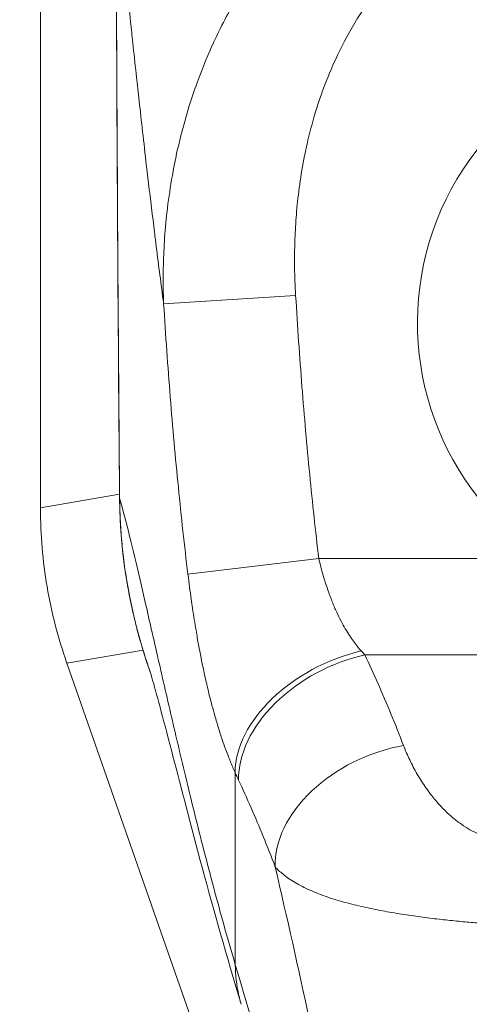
# Model space of a CAD drawing. Header units: inches. Extents: x 1 to 177, y 1 to 112.
# Tile 34 of 70: x 61.571 to 62.237, y 60.04 to 61.499. Entities that reach past the tile are written whole.
import ezdxf

# ---------------------------------------------------------------- set-up
doc = ezdxf.new("R2010")
doc.units = ezdxf.units.IN
doc.header["$LTSCALE"] = 10.666667
doc.header["$MEASUREMENT"] = 0
for name, color, linetype, lineweight in [('Dimension (ANSI)', 7, 'Continuous', 13), ('Visible (ANSI)', 7, 'Continuous', 13), ('Visible Narrow (ANSI)', 7, 'Continuous', 18)]:
    doc.layers.add(name, color=color, linetype=linetype, lineweight=lineweight)
doc.styles.add('Note Text (ANSI)', font='RomanS.shx')
doc.dimstyles.new('Default (ANSI)', dxfattribs={"dimscale": 10.666667, "dimtxt": 0.12, "dimasz": 0.098425, "dimexe": 0.125, "dimexo": 0.0625, "dimgap": 0.031496, "dimtad": 0, "dimtih": 1, "dimtoh": 1, "dimrnd": 1e-08, "dimzin": 0, "dimdsep": 46, "dimtxsty": 'Note Text (ANSI)', "dimcen": 0.09, "dimdle": 0.393701, "dimclrd": 256, "dimclre": 256, "dimclrt": 256, "dimadec": 0, "dimazin": 0, "dimtfac": 1, "dimtofl": 0, "dimtmove": 0, "dimatfit": 3, "dimfxl": 1, "dimtolj": 1, "dimtzin": 4, "dimlwd": -1, "dimlwe": -1, "dimarcsym": 0})

# ---------------------------------------------------------------- blocks, each defined once
blk = doc.blocks.new('*D7')
at = {"layer": 'Defpoints', "color": 0, "transparency": 16777216}
for p in [(64.828, 65.0718), (64.828, 63.2177), (62.578, 61.0497)]:
    blk.add_point(p, dxfattribs=at)
at = {"layer": 'Dimension (ANSI)', "transparency": 16777216}
for p, q in [((62.578, 61.7164), (62.578, 66.4052)), ((61.5281, 65.0718), (60.4782, 65.0718)), ((65.8778, 65.0718), (66.9909, 65.0718))]:
    blk.add_line(p, q, dxfattribs=at)
for points in [[(61.5281, 65.2468), (61.5281, 64.8969), (62.578, 65.0718)], [(65.8778, 65.2468), (65.8778, 64.8969), (64.828, 65.0718)]]:
    blk.add_solid(points, dxfattribs=at)
at = {"layer": 'Dimension (ANSI)', "transparency": 16777216, "insert": (67.3269, 65.7118), "char_height": 1.28, "attachment_point": 1, "style": 'Note Text (ANSI)'}
blk.add_mtext('\\A1;2.25', dxfattribs=at)

msp = doc.modelspace()

# ---------------------------------------------------------------- linework, layer by layer
at = {"layer": 'Visible (ANSI)'}
for p, q in [((61.6016, 61.84), (61.6016, 60.776)), ((61.7846, 61.0699), (61.7846, 61.0699)), ((61.6408, 60.5454), (62.1309, 59.145))]:
    msp.add_line(p, q, dxfattribs=at)
for radius, start, end in [(0.6693, 142.5883, 142.6078), (0.5985, 191.0163, 191.0166)]:
    msp.add_arc((62.578, 61.0497), radius, start, end, dxfattribs=at)
for points in [[(61.7187, 60.79), (61.716, 61.0912), (61.7144, 61.3925), (61.7137, 61.6937)], [(61.6016, 60.7746), (61.6016, 60.7751), (61.6016, 60.7755), (61.6016, 60.776)], [(61.7641, 60.5327), (61.735, 60.6148), (61.7195, 60.7029), (61.7187, 60.79)], [(61.7417, 60.7001), (61.7418, 60.7001), (61.7418, 60.7001), (61.7418, 60.7001)], [(61.6408, 60.5454), (61.6406, 60.5458), (61.6405, 60.5463), (61.6403, 60.5467)], [(61.8151, 60.3833), (61.8151, 60.3833), (61.8151, 60.3833), (61.8151, 60.3833)]]:
    msp.add_open_spline(points, degree=3, dxfattribs=at)
for points, knots in [([(61.6016, 60.7746), (61.6016, 60.736), (61.6048, 60.6973), (61.6178, 60.6208), (61.6275, 60.5832), (61.6403, 60.5467)], [-0.5896434, -0.5896434, -0.5896434, -0.5896434, -0.2948439, -0.2948439, 0, 0, 0, 0]), ([(61.899, 60.04), (61.8773, 60.1111), (61.8581, 60.1799), (61.8246, 60.3041), (61.81, 60.361), (61.7851, 60.4569), (61.7744, 60.497), (61.766, 60.5261), (61.7644, 60.5312), (61.7632, 60.5351), (61.763, 60.5358), (61.763, 60.5358)], [0, 0, 0, 0, 0.591774, 0.591774, 1.193796, 1.193796, 1.826586, 1.826586, 2.026038, 2.026038, 2.120739, 2.120739, 2.120739, 2.120739])]:
    msp.add_open_spline(points, degree=3, knots=knots, dxfattribs=at)
at = {"layer": 'Visible Narrow (ANSI)'}
for p, q in [((61.7386, 61.4621), (61.7386, 61.4621)), ((61.9796, 61.0902), (61.784, 61.0782)), ((61.7187, 60.7959), (61.6016, 60.776)), ((61.7187, 60.79), (61.7188, 60.79)), ((62.0139, 60.7005), (61.82, 60.6774)), ((62.0139, 60.7005), (62.3479, 60.7009)), ((61.7536, 60.5646), (61.6408, 60.5454)), ((62.0822, 60.5578), (63.075, 60.5591))]:
    msp.add_line(p, q, dxfattribs=at)
for centre, radius, start, end in [((62.578, 61.0497), 0.4179, 303.5542, 236.5917), ((62.578, 61.0497), 0.8071, 167.3369, 167.3378), ((62.5781, 61.0497), 0.8072, 173.5565, 173.5566), ((62.5781, 61.0498), 0.6183, 200.7229, 200.723), ((62.578, 61.0497), 0.8071, 196.5916, 196.5917)]:
    msp.add_arc(centre, radius, start, end, dxfattribs=at)
for centre, major_axis, ratio, start_param, end_param in [((61.7849, 60.5778), (-0.0309, -0.0125), 0.1382, 1.091655, 1.092398), ((62.077, 60.4268), (-0.1794, -0.0811), 0.661582, 4.422654, 5.988393), ((62.0824, 60.4151), (-0.1784, -0.0832), 0.690457, 4.40174, 5.980461), ((62.0463, 60.7396), (-0.1377, 0.2388), 0.280634, 2.224424, 2.260137), ((62.1395, 60.2809), (-0.1839, -0.0701), 0.701391, 4.452002, 6.04095), ((61.8584, 60.6734), (-0.1194, 0.4117), 0.158682, 2.30455, 2.343663)]:
    msp.add_ellipse(centre, major_axis=major_axis, ratio=ratio, start_param=start_param, end_param=end_param, dxfattribs=at)
for points, knots in [([(61.784, 61.0782), (61.7836, 61.0891), (61.7833, 61.1005), (61.7833, 61.1126), (61.7833, 61.1247), (61.7835, 61.1373), (61.7841, 61.1506), (61.7841, 61.1507), (61.7841, 61.1507), (61.7841, 61.1508), (61.7846, 61.164), (61.7855, 61.1779), (61.7868, 61.1924), (61.7868, 61.1924), (61.7868, 61.1925), (61.7868, 61.1925), (61.7881, 61.207), (61.7898, 61.2222), (61.792, 61.238), (61.792, 61.238), (61.7921, 61.2381), (61.7921, 61.2381), (61.7943, 61.2539), (61.7971, 61.2704), (61.8005, 61.2875), (61.8006, 61.2876), (61.8006, 61.2876), (61.8006, 61.2877), (61.804, 61.3048), (61.8082, 61.3227), (61.8132, 61.3413), (61.8133, 61.3414), (61.8133, 61.3414), (61.8133, 61.3414), (61.8183, 61.3601), (61.8243, 61.3795), (61.8314, 61.3996), (61.8315, 61.3996), (61.8315, 61.3997), (61.8315, 61.3997), (61.8386, 61.4198), (61.8469, 61.4407), (61.8566, 61.4622), (61.8567, 61.4622), (61.8567, 61.4623), (61.8567, 61.4623), (61.8665, 61.4838), (61.8777, 61.506), (61.8909, 61.5288), (61.8909, 61.5289), (61.8909, 61.5289), (61.891, 61.5289), (61.9042, 61.5517), (61.9195, 61.5751), (61.9361, 61.5974), (61.9361, 61.5974), (61.9361, 61.5975), (61.9361, 61.5975), (61.9527, 61.6198), (61.9706, 61.6409), (61.9887, 61.66), (61.9888, 61.66), (61.9888, 61.66), (61.9888, 61.66), (62.0069, 61.6791), (62.0253, 61.6961), (62.0436, 61.7112), (62.0436, 61.7112), (62.0436, 61.7112), (62.0436, 61.7112), (62.0619, 61.7264), (62.08, 61.7397), (62.0978, 61.7515), (62.0978, 61.7515), (62.0978, 61.7515), (62.0978, 61.7515), (62.1156, 61.7632), (62.1331, 61.7733), (62.1501, 61.7822), (62.1501, 61.7822), (62.1501, 61.7822), (62.1501, 61.7822), (62.1671, 61.791), (62.1838, 61.7986), (62.2, 61.8052), (62.2, 61.8052), (62.2, 61.8052), (62.2, 61.8052), (62.2162, 61.8117), (62.2319, 61.8172), (62.2472, 61.8217), (62.2472, 61.8218), (62.2472, 61.8218), (62.2472, 61.8218), (62.2624, 61.8264), (62.2771, 61.8301), (62.2913, 61.8331), (62.2913, 61.8331), (62.2913, 61.8331), (62.2913, 61.8331), (62.3055, 61.8361), (62.319, 61.8384), (62.332, 61.8401), (62.3321, 61.8401), (62.3321, 61.8401), (62.3321, 61.8401), (62.3451, 61.8419), (62.3576, 61.843), (62.3696, 61.8438), (62.3697, 61.8438), (62.3697, 61.8438), (62.3697, 61.8438), (62.3817, 61.8445), (62.3933, 61.8448), (62.4038, 61.8448)], [0, 0, 0, 0, 0.0497911, 0.0497911, 0.0497911, 0.0998075, 0.0998075, 0.0998075, 0.1, 0.1, 0.1, 0.1498263, 0.1498263, 0.1498263, 0.15, 0.15, 0.15, 0.1998418, 0.1998418, 0.1998418, 0.2, 0.2, 0.2, 0.2498601, 0.2498601, 0.2498601, 0.25, 0.25, 0.25, 0.2998778, 0.2998778, 0.2998778, 0.3, 0.3, 0.3, 0.3498939, 0.3498939, 0.3498939, 0.35, 0.35, 0.35, 0.399912, 0.399912, 0.399912, 0.4, 0.4, 0.4, 0.4499303, 0.4499303, 0.4499303, 0.45, 0.45, 0.45, 0.4999478, 0.4999478, 0.4999478, 0.5, 0.5, 0.5, 0.5499645, 0.5499645, 0.5499645, 0.55, 0.55, 0.55, 0.5999816, 0.5999816, 0.5999816, 0.6, 0.6, 0.6, 0.6499987, 0.6499987, 0.6499987, 0.65, 0.65, 0.65, 0.7, 0.7, 0.7, 0.7000161, 0.7000161, 0.7000161, 0.75, 0.75, 0.75, 0.7500335, 0.7500335, 0.7500335, 0.8, 0.8, 0.8, 0.8000508, 0.8000508, 0.8000508, 0.85, 0.85, 0.85, 0.8500682, 0.8500682, 0.8500682, 0.9, 0.9, 0.9, 0.9000857, 0.9000857, 0.9000857, 0.95, 0.95, 0.95, 0.9501023, 0.9501023, 0.9501023, 1, 1, 1, 1]), ([(61.9796, 61.0902), (61.979, 61.0991), (61.9786, 61.1085), (61.9783, 61.1184), (61.978, 61.1282), (61.9779, 61.1386), (61.978, 61.1494), (61.9781, 61.1602), (61.9783, 61.1715), (61.9789, 61.1833), (61.9795, 61.1951), (61.9803, 61.2074), (61.9815, 61.2202), (61.9827, 61.233), (61.9843, 61.2464), (61.9864, 61.2603), (61.9884, 61.2742), (61.9909, 61.2886), (61.9941, 61.3036), (61.9972, 61.3186), (62.001, 61.3341), (62.0055, 61.3502), (62.0101, 61.3664), (62.0155, 61.3831), (62.022, 61.4003), (62.0285, 61.4176), (62.0359, 61.4353), (62.0449, 61.4535), (62.0538, 61.4716), (62.0642, 61.4903), (62.0756, 61.508), (62.0869, 61.5257), (62.0993, 61.5425), (62.1119, 61.5576), (62.1244, 61.5728), (62.1372, 61.5863), (62.15, 61.5983), (62.1628, 61.6103), (62.1755, 61.6208), (62.188, 61.6301), (62.2005, 61.6394), (62.2128, 61.6475), (62.2248, 61.6545), (62.2368, 61.6615), (62.2485, 61.6675), (62.26, 61.6727), (62.2714, 61.6779), (62.2825, 61.6822), (62.2933, 61.6859), (62.3041, 61.6895), (62.3145, 61.6925), (62.3245, 61.6949), (62.3345, 61.6973), (62.3441, 61.6992), (62.3533, 61.7006), (62.3625, 61.702), (62.3713, 61.7029), (62.3798, 61.7035), (62.3883, 61.7042), (62.3963, 61.7044), (62.404, 61.7044)], [0, 0, 0, 0, 0.05, 0.05, 0.05, 0.1, 0.1, 0.1, 0.15, 0.15, 0.15, 0.2, 0.2, 0.2, 0.25, 0.25, 0.25, 0.3, 0.3, 0.3, 0.35, 0.35, 0.35, 0.4, 0.4, 0.4, 0.45, 0.45, 0.45, 0.5, 0.5, 0.5, 0.55, 0.55, 0.55, 0.6, 0.6, 0.6, 0.65, 0.65, 0.65, 0.7, 0.7, 0.7, 0.75, 0.75, 0.75, 0.8, 0.8, 0.8, 0.85, 0.85, 0.85, 0.9, 0.9, 0.9, 0.95, 0.95, 0.95, 1, 1, 1, 1]), ([(61.7137, 61.6937), (61.7139, 61.6039), (61.7142, 61.5257), (61.7145, 61.4477), (61.7149, 61.3697), (61.7153, 61.2918), (61.7157, 61.2191), (61.7161, 61.1464), (61.7166, 61.079), (61.7171, 61.0083), (61.7176, 60.9376), (61.7181, 60.8635), (61.7188, 60.79)], [0, 0, 0, 0, 0.25, 0.25, 0.25, 0.5, 0.5, 0.5, 0.75, 0.75, 0.75, 1, 1, 1, 1]), ([(61.784, 61.0782), (61.7835, 61.082), (61.783, 61.0857), (61.7825, 61.0895), (61.7789, 61.1173), (61.7753, 61.145), (61.7718, 61.1731), (61.7714, 61.1768), (61.7709, 61.1804), (61.7705, 61.1841), (61.7675, 61.2083), (61.7645, 61.2328), (61.7617, 61.2565), (61.7604, 61.2678), (61.7591, 61.2789), (61.7578, 61.2897), (61.7559, 61.3068), (61.754, 61.3231), (61.7522, 61.3389), (61.7505, 61.3543), (61.7488, 61.3691), (61.7473, 61.3833), (61.7459, 61.3956), (61.7446, 61.4074), (61.7433, 61.4191), (61.7416, 61.4346), (61.74, 61.4497), (61.7383, 61.465), (61.7372, 61.4753), (61.7361, 61.4856), (61.735, 61.4959), (61.7333, 61.5123), (61.7315, 61.5287), (61.7298, 61.5449), (61.729, 61.5527), (61.7281, 61.5606), (61.7273, 61.5683), (61.7254, 61.5867), (61.7234, 61.6047), (61.7216, 61.6223), (61.7211, 61.6265), (61.7207, 61.6306), (61.7202, 61.6348), (61.718, 61.6553), (61.7158, 61.6751), (61.7137, 61.6937)], [0, 0, 0, 0, 0.0152892, 0.0152892, 0.0152892, 0.1281656, 0.1281656, 0.1281656, 0.1428571, 0.1428571, 0.1428571, 0.2397281, 0.2397281, 0.2397281, 0.2857143, 0.2857143, 0.2857143, 0.3578831, 0.3578831, 0.3578831, 0.4285714, 0.4285714, 0.4285714, 0.4897426, 0.4897426, 0.4897426, 0.5714286, 0.5714286, 0.5714286, 0.6267197, 0.6267197, 0.6267197, 0.7142857, 0.7142857, 0.7142857, 0.756805, 0.756805, 0.756805, 0.8571429, 0.8571429, 0.8571429, 0.8810186, 0.8810186, 0.8810186, 1, 1, 1, 1]), ([(62.0139, 60.7005), (62.009, 60.7412), (62.0045, 60.7828), (62.0004, 60.8253), (61.9962, 60.8678), (61.9924, 60.9112), (61.989, 60.9553), (61.9855, 60.9995), (61.9824, 61.0444), (61.9796, 61.0902)], [0, 0, 0, 0, 0.3333333, 0.3333333, 0.3333333, 0.6666667, 0.6666667, 0.6666667, 1, 1, 1, 1]), ([(61.82, 60.6774), (61.8148, 60.7197), (61.8101, 60.7625), (61.8058, 60.8063), (61.8014, 60.85), (61.7974, 60.8947), (61.7938, 60.94), (61.7902, 60.9853), (61.787, 61.0313), (61.784, 61.0782)], [0.0000002, 0.0000002, 0.0000002, 0.0000002, 0.3333333, 0.3333333, 0.3333333, 0.6666667, 0.6666667, 0.6666667, 1, 1, 1, 1]), ([(61.7188, 60.79), (61.7189, 60.78), (61.7192, 60.7697), (61.7197, 60.759), (61.7202, 60.7483), (61.7209, 60.7373), (61.7219, 60.7264), (61.7219, 60.7262), (61.722, 60.7259), (61.722, 60.7257), (61.7229, 60.7151), (61.7241, 60.7046), (61.7254, 60.6943), (61.7255, 60.6939), (61.7255, 60.6935), (61.7256, 60.6931), (61.7269, 60.683), (61.7285, 60.6729), (61.7302, 60.6629), (61.7302, 60.6624), (61.7303, 60.6618), (61.7304, 60.6613), (61.7321, 60.6515), (61.734, 60.6418), (61.736, 60.6323), (61.7362, 60.6316), (61.7363, 60.6309), (61.7365, 60.6303), (61.7385, 60.6209), (61.7406, 60.6117), (61.743, 60.6023), (61.7432, 60.6015), (61.7434, 60.6007), (61.7436, 60.5999), (61.746, 60.5905), (61.7486, 60.581), (61.7516, 60.571), (61.7519, 60.5699), (61.7522, 60.5689), (61.7526, 60.5679), (61.7556, 60.5579), (61.7589, 60.5476), (61.7625, 60.5371), (61.7628, 60.5365), (61.763, 60.5358), (61.7632, 60.5351)], [0, 0, 0, 0, 0.02, 0.02, 0.02, 0.04, 0.04, 0.04, 0.0404211, 0.0404211, 0.0404211, 0.06, 0.06, 0.06, 0.0607227, 0.0607227, 0.0607227, 0.08, 0.08, 0.08, 0.0810182, 0.0810182, 0.0810182, 0.1, 0.1, 0.1, 0.1013286, 0.1013286, 0.1013286, 0.12, 0.12, 0.12, 0.1216298, 0.1216298, 0.1216298, 0.14, 0.14, 0.14, 0.1419046, 0.1419046, 0.1419046, 0.16, 0.16, 0.16, 0.1611671, 0.1611671, 0.1611671, 0.1611671]), ([(61.8902, 60.0984), (61.8798, 60.1337), (61.8698, 60.1693), (61.86, 60.2058), (61.8502, 60.2423), (61.8406, 60.2797), (61.8318, 60.3149), (61.8231, 60.3501), (61.8151, 60.3832), (61.8077, 60.4145), (61.8003, 60.4458), (61.7934, 60.4754), (61.7864, 60.5058), (61.7795, 60.5361), (61.7725, 60.567), (61.7662, 60.5944), (61.76, 60.6218), (61.7544, 60.646), (61.7491, 60.6689), (61.7438, 60.6918), (61.7386, 60.7135), (61.7336, 60.7338), (61.7285, 60.7542), (61.7236, 60.7732), (61.7188, 60.79)], [0, 0, 0, 0, 0.125, 0.125, 0.125, 0.25, 0.25, 0.25, 0.375, 0.375, 0.375, 0.5, 0.5, 0.5, 0.625, 0.625, 0.625, 0.75, 0.75, 0.75, 0.875, 0.875, 0.875, 1, 1, 1, 1]), ([(62.0769, 60.5636), (62.0749, 60.5658), (62.0729, 60.5681), (62.071, 60.5705), (62.069, 60.5729), (62.0671, 60.5754), (62.0652, 60.5781), (62.0632, 60.5808), (62.0612, 60.5836), (62.0592, 60.5867), (62.0573, 60.5897), (62.0552, 60.593), (62.0532, 60.5965), (62.0511, 60.6), (62.049, 60.6038), (62.0469, 60.6079), (62.0447, 60.612), (62.0426, 60.6164), (62.0404, 60.6212), (62.0382, 60.626), (62.0359, 60.6312), (62.0337, 60.6369), (62.0314, 60.6425), (62.0292, 60.6486), (62.0269, 60.6551), (62.0247, 60.6617), (62.0224, 60.6687), (62.0202, 60.6762), (62.0181, 60.6838), (62.0159, 60.6919), (62.0139, 60.7005)], [0, 0, 0, 0, 0.1, 0.1, 0.1, 0.2, 0.2, 0.2, 0.3, 0.3, 0.3, 0.4, 0.4, 0.4, 0.5, 0.5, 0.5, 0.6, 0.6, 0.6, 0.7, 0.7, 0.7, 0.8, 0.8, 0.8, 0.9, 0.9, 0.9, 0.9999999, 0.9999999, 0.9999999, 0.9999999]), ([(61.8898, 60.3836), (61.8875, 60.3888), (61.8852, 60.3942), (61.8829, 60.3998), (61.8819, 60.4022), (61.8809, 60.4046), (61.88, 60.4071), (61.8787, 60.4104), (61.8774, 60.4137), (61.8761, 60.4172), (61.8756, 60.4187), (61.875, 60.4203), (61.8744, 60.4219), (61.8727, 60.4265), (61.8711, 60.4313), (61.8694, 60.4364), (61.8675, 60.4421), (61.8656, 60.4482), (61.8636, 60.4546), (61.8633, 60.4558), (61.8629, 60.4569), (61.8626, 60.458), (61.8616, 60.4612), (61.8607, 60.4645), (61.8597, 60.4679), (61.8584, 60.4727), (61.857, 60.4777), (61.8556, 60.4828), (61.8533, 60.4917), (61.8509, 60.5012), (61.8485, 60.5115), (61.8475, 60.5155), (61.8466, 60.5196), (61.8456, 60.5239), (61.8442, 60.5305), (61.8427, 60.5374), (61.8412, 60.5446), (61.8388, 60.5565), (61.8363, 60.5693), (61.8339, 60.583), (61.8333, 60.5867), (61.8326, 60.5905), (61.832, 60.5943), (61.8302, 60.6047), (61.8285, 60.6157), (61.8268, 60.6271), (61.8261, 60.6315), (61.8255, 60.6359), (61.8249, 60.6404), (61.8232, 60.6521), (61.8216, 60.6644), (61.82, 60.6774)], [0.0000001, 0.0000001, 0.0000001, 0.0000001, 0.1, 0.1, 0.1, 0.1430626, 0.1430626, 0.1430626, 0.2, 0.2, 0.2, 0.2257229, 0.2257229, 0.2257229, 0.3, 0.3, 0.3, 0.3850653, 0.3850653, 0.3850653, 0.4, 0.4, 0.4, 0.4414986, 0.4414986, 0.4414986, 0.5, 0.5, 0.5, 0.6, 0.6, 0.6, 0.639295, 0.639295, 0.639295, 0.7, 0.7, 0.7, 0.8, 0.8, 0.8, 0.8269053, 0.8269053, 0.8269053, 0.9, 0.9, 0.9, 0.927563, 0.927563, 0.927563, 1, 1, 1, 1]), ([(62.1394, 60.4236), (62.1333, 60.4395), (62.1271, 60.4551), (62.1208, 60.4703), (62.1145, 60.4855), (62.1081, 60.5004), (62.1017, 60.515), (62.0952, 60.5296), (62.0887, 60.5439), (62.0822, 60.5578)], [0, 0, 0, 0, 0.333333, 0.333333, 0.333333, 0.666667, 0.666667, 0.666667, 1, 1, 1, 1]), ([(62.3077, 60.2796), (62.3051, 60.2796), (62.3023, 60.2797), (62.2995, 60.2799), (62.2966, 60.28), (62.2936, 60.2803), (62.2904, 60.2807), (62.2873, 60.2812), (62.284, 60.2817), (62.2806, 60.2824), (62.2772, 60.2831), (62.2736, 60.284), (62.27, 60.2851), (62.2663, 60.2861), (62.2626, 60.2874), (62.2587, 60.2889), (62.2549, 60.2903), (62.251, 60.292), (62.2469, 60.294), (62.2429, 60.2959), (62.2389, 60.2981), (62.2347, 60.3006), (62.2306, 60.3031), (62.2264, 60.3059), (62.2222, 60.309), (62.218, 60.312), (62.2138, 60.3154), (62.2095, 60.3191), (62.2053, 60.3228), (62.2011, 60.3269), (62.1968, 60.3313), (62.1925, 60.3358), (62.1883, 60.3406), (62.1839, 60.3459), (62.1796, 60.3512), (62.1753, 60.357), (62.171, 60.3634), (62.1666, 60.3697), (62.1623, 60.3766), (62.1583, 60.3837), (62.1543, 60.3907), (62.1505, 60.398), (62.1474, 60.4048), (62.1442, 60.4115), (62.1416, 60.4177), (62.1394, 60.4236)], [0, 0, 0, 0, 0.066667, 0.066667, 0.066667, 0.133333, 0.133333, 0.133333, 0.2, 0.2, 0.2, 0.266667, 0.266667, 0.266667, 0.333333, 0.333333, 0.333333, 0.4, 0.4, 0.4, 0.466667, 0.466667, 0.466667, 0.533333, 0.533333, 0.533333, 0.6, 0.6, 0.6, 0.666667, 0.666667, 0.666667, 0.733333, 0.733333, 0.733333, 0.8, 0.8, 0.8, 0.866667, 0.866667, 0.866667, 0.933333, 0.933333, 0.933333, 1, 1, 1, 1]), ([(61.8902, 60.0984), (61.8902, 60.1147), (61.8902, 60.1308), (61.8901, 60.1467), (61.8901, 60.1626), (61.8901, 60.1782), (61.8901, 60.1939), (61.89, 60.2096), (61.89, 60.2254), (61.89, 60.2412), (61.89, 60.2569), (61.89, 60.2728), (61.8899, 60.2886), (61.8899, 60.3045), (61.8899, 60.3204), (61.8899, 60.3362), (61.8899, 60.352), (61.8898, 60.3676), (61.8898, 60.3836)], [0, 0, 0, 0, 0.166667, 0.166667, 0.166667, 0.333333, 0.333333, 0.333333, 0.5, 0.5, 0.5, 0.666667, 0.666667, 0.666667, 0.833333, 0.833333, 0.833333, 1, 1, 1, 1]), ([(61.9492, 60.2438), (61.9435, 60.259), (61.9376, 60.2739), (61.9317, 60.2885), (61.9257, 60.3031), (61.9197, 60.3173), (61.9136, 60.3313), (61.9075, 60.3453), (61.9012, 60.359), (61.895, 60.3724)], [0, 0, 0, 0, 0.333333, 0.333333, 0.333333, 0.666667, 0.666667, 0.666667, 1, 1, 1, 1]), ([(62.0877, 59.5686), (62.0752, 59.638), (62.062, 59.7097), (62.0474, 59.785), (62.0328, 59.8603), (62.0168, 59.9392), (62.0003, 60.0161), (61.9838, 60.0931), (61.9669, 60.1681), (61.9492, 60.2438)], [0, 0, 0, 0, 0.3333333, 0.3333333, 0.3333333, 0.6666667, 0.6666667, 0.6666667, 0.9999999, 0.9999999, 0.9999999, 0.9999999]), ([(62.3084, 60.1572), (62.3018, 60.1575), (62.295, 60.1578), (62.2879, 60.1582), (62.2809, 60.1585), (62.2736, 60.159), (62.2661, 60.1594), (62.2586, 60.1599), (62.2508, 60.1605), (62.2428, 60.1611), (62.2348, 60.1618), (62.2266, 60.1625), (62.2181, 60.1633), (62.2096, 60.1642), (62.2009, 60.1651), (62.192, 60.1661), (62.183, 60.1671), (62.1739, 60.1682), (62.1646, 60.1695), (62.1554, 60.1707), (62.146, 60.1721), (62.1365, 60.1736), (62.1271, 60.1751), (62.1175, 60.1767), (62.1081, 60.1785), (62.0986, 60.1803), (62.0892, 60.1822), (62.08, 60.1843), (62.0707, 60.1864), (62.0616, 60.1886), (62.0527, 60.1911), (62.0437, 60.1935), (62.0349, 60.1962), (62.0263, 60.1991), (62.0177, 60.2021), (62.0094, 60.2053), (62.0013, 60.2089), (61.9933, 60.2124), (61.9856, 60.2163), (61.9788, 60.2204), (61.9719, 60.2245), (61.9658, 60.2287), (61.9609, 60.2327), (61.956, 60.2366), (61.9522, 60.2403), (61.9492, 60.2438)], [0, 0, 0, 0, 0.0666667, 0.0666667, 0.0666667, 0.1333333, 0.1333333, 0.1333333, 0.2, 0.2, 0.2, 0.2666667, 0.2666667, 0.2666667, 0.3333333, 0.3333333, 0.3333333, 0.4, 0.4, 0.4, 0.4666667, 0.4666667, 0.4666667, 0.5333333, 0.5333333, 0.5333333, 0.6, 0.6, 0.6, 0.6666667, 0.6666667, 0.6666667, 0.7333333, 0.7333333, 0.7333333, 0.8, 0.8, 0.8, 0.8666667, 0.8666667, 0.8666667, 0.9333333, 0.9333333, 0.9333333, 0.9999998, 0.9999998, 0.9999998, 0.9999998]), ([(62.088, 59.3735), (62.0791, 59.4215), (62.0678, 59.4721), (62.0545, 59.5257), (62.0412, 59.5794), (62.0258, 59.6362), (62.0087, 59.6964), (61.9916, 59.7567), (61.9728, 59.8205), (61.9528, 59.8877), (61.9328, 59.9549), (61.9116, 60.0256), (61.8902, 60.0984)], [0, 0, 0, 0, 0.25, 0.25, 0.25, 0.5, 0.5, 0.5, 0.75, 0.75, 0.75, 1, 1, 1, 1]), ([(61.899, 60.04), (61.8977, 60.0443), (61.8965, 60.0487), (61.8955, 60.0531), (61.8919, 60.0683), (61.8902, 60.0837), (61.8902, 60.0984)], [0.815811, 0.815811, 0.815811, 0.815811, 0.8571429, 0.8571429, 0.8571429, 1, 1, 1, 1])]:
    msp.add_open_spline(points, degree=3, knots=knots, dxfattribs=at)
for points in [[(61.7668, 60.5919), (61.7668, 60.5918), (61.7668, 60.5918), (61.7668, 60.5917)], [(61.8255, 60.3405), (61.8255, 60.3405), (61.8255, 60.3405), (61.8255, 60.3405)], [(61.8902, 60.1263), (61.8902, 60.1263), (61.8902, 60.1263), (61.8902, 60.1263)]]:
    msp.add_open_spline(points, degree=3, dxfattribs=at)

# ---------------------------------------------------------------- dimensions: what is measured, and where the dimension line sits
at = {"layer": 'Dimension (ANSI)'}
dim = msp.add_linear_dim(base=(64.828, 65.0718), p1=(62.578, 61.0497), p2=(64.828, 63.2177), angle=180, dimstyle='Default (ANSI)', override={"dimtih": 0, "dimtoh": 0, "dimdec": 2, "dimse2": 1, "dimtp": 0, "dimtm": 0, "dimtdec": 2, "dimatfit": 1}, dxfattribs=at)
dim.commit()
dim.dimension.update_dxf_attribs({"geometry": '*D7', "text_midpoint": (69.2774, 65.0718), "dimtype": 160})

doc.saveas('drawing.dxf')
